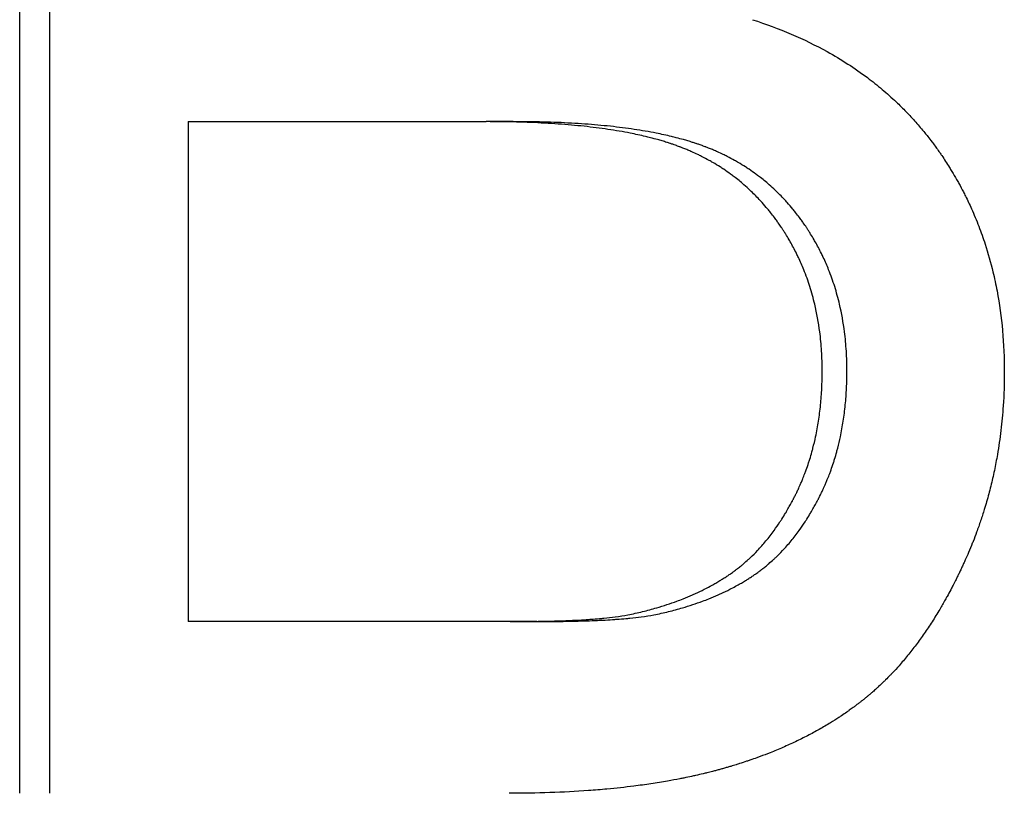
# Model space of a CAD drawing. Extents: x -1.73 to 1.71, y -0.04 to 7.54.
# Tile 3 of 12: x -0.74 to -0.58, y 5.44 to 5.57. Entities that reach past the tile are written whole.
import ezdxf

# ---------------------------------------------------------------- set-up
doc = ezdxf.new("R2010")
doc.units = 0
doc.header["$MEASUREMENT"] = 0
doc.layers.get('0').update_dxf_attribs({"linetype": 'CONTINUOUS'})

msp = doc.modelspace()

# ---------------------------------------------------------------- linework, layer by layer
for p, q in [((-0.74231, 5.44241), (-0.74231, 5.68241)), ((-0.71452, 5.55326), (-0.71452, 5.47076)), ((-0.71452, 5.55326), (-0.66535, 5.55326)), ((-0.6609, 5.55326), (-0.66535, 5.55326)), ((-0.66142, 5.47076), (-0.71452, 5.47076)), ((-0.65699, 5.47076), (-0.66142, 5.47076))]:
    msp.add_line(p, q)
msp.add_open_spline([(-0.73735, 5.44241), (-0.73735, 5.52241), (-0.73735, 5.60241), (-0.73735, 5.68241)], degree=3)
for points, knots in [([(-0.62143, 5.57009), (-0.61922, 5.56938), (-0.61708, 5.56859), (-0.61503, 5.56771), (-0.61298, 5.56683), (-0.61102, 5.56587), (-0.60913, 5.56483), (-0.60678, 5.56352), (-0.60456, 5.56209), (-0.60248, 5.56053), (-0.60206, 5.56021), (-0.60165, 5.55989), (-0.60125, 5.55957), (-0.60043, 5.55893), (-0.59964, 5.55826), (-0.59887, 5.55757), (-0.59849, 5.55723), (-0.59811, 5.55688), (-0.59773, 5.55652), (-0.59717, 5.55599), (-0.59662, 5.55545), (-0.59609, 5.5549), (-0.59555, 5.55434), (-0.59502, 5.55377), (-0.59451, 5.5532), (-0.594, 5.55262), (-0.5935, 5.55203), (-0.59301, 5.55143), (-0.59285, 5.55123), (-0.59268, 5.55102), (-0.59252, 5.55082), (-0.59228, 5.55052), (-0.59205, 5.55021), (-0.59181, 5.5499), (-0.59173, 5.5498), (-0.59166, 5.54969), (-0.59158, 5.54959), (-0.59123, 5.54912), (-0.59089, 5.54864), (-0.59055, 5.54816), (-0.59044, 5.548), (-0.59033, 5.54784), (-0.59022, 5.54768), (-0.59, 5.54736), (-0.58979, 5.54703), (-0.58958, 5.54671), (-0.58936, 5.54638), (-0.58915, 5.54605), (-0.58895, 5.54572), (-0.58881, 5.5455), (-0.58868, 5.54528), (-0.58854, 5.54506), (-0.58827, 5.54462), (-0.58801, 5.54417), (-0.58776, 5.54372), (-0.58763, 5.5435), (-0.5875, 5.54327), (-0.58738, 5.54304), (-0.58713, 5.54259), (-0.58689, 5.54213), (-0.58665, 5.54167), (-0.58653, 5.54144), (-0.58641, 5.54121), (-0.5863, 5.54098), (-0.58595, 5.54029), (-0.58562, 5.53959), (-0.5853, 5.53888), (-0.58509, 5.5384), (-0.58489, 5.53793), (-0.58469, 5.53745), (-0.58429, 5.53649), (-0.58391, 5.53552), (-0.58356, 5.53453), (-0.58339, 5.53404), (-0.58322, 5.53355), (-0.58306, 5.53305), (-0.58257, 5.53155), (-0.58214, 5.53002), (-0.58177, 5.52847), (-0.58152, 5.52743), (-0.58129, 5.52638), (-0.58109, 5.52532), (-0.58069, 5.52319), (-0.58039, 5.52101), (-0.58019, 5.51878), (-0.57999, 5.51654), (-0.57989, 5.51426), (-0.57989, 5.51192)], [0, 0, 0, 0, 0.166667, 0.166667, 0.166667, 0.333333, 0.333333, 0.333333, 0.541667, 0.541667, 0.541667, 0.583333, 0.583333, 0.583333, 0.666667, 0.666667, 0.666667, 0.708333, 0.708333, 0.708333, 0.770833, 0.770833, 0.770833, 0.833333, 0.833333, 0.833333, 0.895833, 0.895833, 0.895833, 0.916667, 0.916667, 0.916667, 0.947917, 0.947917, 0.947917, 0.958333, 0.958333, 0.958333, 1.005208, 1.005208, 1.005208, 1.020833, 1.020833, 1.020833, 1.052083, 1.052083, 1.052083, 1.083333, 1.083333, 1.083333, 1.104167, 1.104167, 1.104167, 1.145833, 1.145833, 1.145833, 1.166667, 1.166667, 1.166667, 1.208333, 1.208333, 1.208333, 1.229167, 1.229167, 1.229167, 1.291667, 1.291667, 1.291667, 1.333333, 1.333333, 1.333333, 1.416667, 1.416667, 1.416667, 1.458333, 1.458333, 1.458333, 1.583333, 1.583333, 1.583333, 1.666667, 1.666667, 1.666667, 1.833333, 1.833333, 1.833333, 2, 2, 2, 2]), ([(-0.60993, 5.5121), (-0.60993, 5.51322), (-0.60997, 5.51431), (-0.61003, 5.51539), (-0.6101, 5.51646), (-0.6102, 5.51752), (-0.61033, 5.51856), (-0.61054, 5.52012), (-0.61081, 5.52164), (-0.61116, 5.52312), (-0.61128, 5.52362), (-0.61141, 5.5241), (-0.61154, 5.52459), (-0.61181, 5.52556), (-0.61211, 5.52651), (-0.61244, 5.52744), (-0.61261, 5.5279), (-0.61279, 5.52837), (-0.61297, 5.52882), (-0.61325, 5.52951), (-0.61354, 5.53018), (-0.61385, 5.53085), (-0.61396, 5.53107), (-0.61407, 5.53129), (-0.61417, 5.53151), (-0.6145, 5.53217), (-0.61485, 5.53281), (-0.61521, 5.53345), (-0.61527, 5.53356), (-0.61533, 5.53366), (-0.61539, 5.53377), (-0.61558, 5.53409), (-0.61577, 5.5344), (-0.61596, 5.53471), (-0.61606, 5.53487), (-0.61616, 5.53503), (-0.61626, 5.53518), (-0.61636, 5.53534), (-0.61646, 5.53549), (-0.61656, 5.53564), (-0.61659, 5.53569), (-0.61662, 5.53574), (-0.61666, 5.5358), (-0.61683, 5.53605), (-0.617, 5.5363), (-0.61718, 5.53655), (-0.61732, 5.53675), (-0.61746, 5.53694), (-0.6176, 5.53714), (-0.61767, 5.53723), (-0.61774, 5.53733), (-0.61781, 5.53743), (-0.61803, 5.53771), (-0.61825, 5.538), (-0.61847, 5.53828), (-0.61862, 5.53847), (-0.61877, 5.53865), (-0.61892, 5.53883), (-0.61923, 5.5392), (-0.61954, 5.53956), (-0.61985, 5.53991), (-0.62001, 5.54008), (-0.62017, 5.54026), (-0.62033, 5.54043), (-0.62081, 5.54094), (-0.62131, 5.54144), (-0.62182, 5.54192), (-0.62216, 5.54224), (-0.6225, 5.54255), (-0.62286, 5.54286), (-0.62338, 5.54332), (-0.62392, 5.54376), (-0.62448, 5.54418), (-0.62466, 5.54432), (-0.62485, 5.54446), (-0.62504, 5.5446), (-0.62541, 5.54487), (-0.6258, 5.54514), (-0.62618, 5.5454), (-0.62638, 5.54553), (-0.62657, 5.54565), (-0.62677, 5.54578), (-0.62716, 5.54603), (-0.62756, 5.54627), (-0.62797, 5.54651), (-0.62817, 5.54663), (-0.62837, 5.54675), (-0.62858, 5.54686), (-0.62899, 5.54709), (-0.62941, 5.54731), (-0.62983, 5.54752), (-0.63004, 5.54763), (-0.63026, 5.54773), (-0.63047, 5.54784), (-0.63079, 5.54799), (-0.63112, 5.54814), (-0.63145, 5.54829), (-0.63156, 5.54834), (-0.63167, 5.54838), (-0.63178, 5.54843), (-0.632, 5.54853), (-0.63222, 5.54862), (-0.63244, 5.54871), (-0.63256, 5.54876), (-0.63267, 5.5488), (-0.63278, 5.54885), (-0.63295, 5.54891), (-0.63312, 5.54898), (-0.63329, 5.54905), (-0.63335, 5.54907), (-0.6334, 5.54909), (-0.63346, 5.54911), (-0.63357, 5.54915), (-0.63369, 5.5492), (-0.6338, 5.54924), (-0.63386, 5.54926), (-0.63392, 5.54928), (-0.63398, 5.5493), (-0.63409, 5.54934), (-0.63421, 5.54938), (-0.63433, 5.54942), (-0.6345, 5.54949), (-0.63468, 5.54955), (-0.63486, 5.54961), (-0.63492, 5.54963), (-0.63498, 5.54965), (-0.63504, 5.54967), (-0.63522, 5.54973), (-0.6354, 5.54978), (-0.63558, 5.54984), (-0.63571, 5.54988), (-0.63583, 5.54992), (-0.63595, 5.54996), (-0.6362, 5.55003), (-0.63645, 5.55011), (-0.63671, 5.55018), (-0.63683, 5.55022), (-0.63696, 5.55025), (-0.63709, 5.55029), (-0.63748, 5.5504), (-0.63787, 5.5505), (-0.63827, 5.55061), (-0.63854, 5.55067), (-0.63881, 5.55074), (-0.63908, 5.55081), (-0.6399, 5.551), (-0.64075, 5.55119), (-0.64162, 5.55136), (-0.64221, 5.55148), (-0.6428, 5.55159), (-0.64341, 5.55169), (-0.64463, 5.5519), (-0.6459, 5.55209), (-0.64721, 5.55226), (-0.64787, 5.55234), (-0.64854, 5.55242), (-0.64922, 5.55249), (-0.65059, 5.55264), (-0.652, 5.55276), (-0.65347, 5.55287), (-0.6542, 5.55292), (-0.65494, 5.55297), (-0.6557, 5.55301), (-0.65721, 5.55309), (-0.65877, 5.55316), (-0.66038, 5.5532), (-0.66199, 5.55324), (-0.66365, 5.55326), (-0.66535, 5.55326)], [0, 0, 0, 0, 0.125, 0.125, 0.125, 0.25, 0.25, 0.25, 0.4375, 0.4375, 0.4375, 0.5, 0.5, 0.5, 0.625, 0.625, 0.625, 0.6875, 0.6875, 0.6875, 0.78125, 0.78125, 0.78125, 0.8125, 0.8125, 0.8125, 0.90625, 0.90625, 0.90625, 0.921875, 0.921875, 0.921875, 0.96875, 0.96875, 0.96875, 0.992188, 0.992188, 0.992188, 1.015625, 1.015625, 1.015625, 1.023438, 1.023438, 1.023438, 1.0625, 1.0625, 1.0625, 1.09375, 1.09375, 1.09375, 1.109375, 1.109375, 1.109375, 1.15625, 1.15625, 1.15625, 1.1875, 1.1875, 1.1875, 1.25, 1.25, 1.25, 1.28125, 1.28125, 1.28125, 1.375, 1.375, 1.375, 1.4375, 1.4375, 1.4375, 1.53125, 1.53125, 1.53125, 1.5625, 1.5625, 1.5625, 1.625, 1.625, 1.625, 1.65625, 1.65625, 1.65625, 1.71875, 1.71875, 1.71875, 1.75, 1.75, 1.75, 1.8125, 1.8125, 1.8125, 1.84375, 1.84375, 1.84375, 1.890625, 1.890625, 1.890625, 1.90625, 1.90625, 1.90625, 1.9375, 1.9375, 1.9375, 1.953125, 1.953125, 1.953125, 1.976562, 1.976562, 1.976562, 1.984375, 1.984375, 1.984375, 2, 2, 2, 2.007812, 2.007812, 2.007812, 2.023438, 2.023438, 2.023438, 2.046875, 2.046875, 2.046875, 2.054688, 2.054688, 2.054688, 2.078125, 2.078125, 2.078125, 2.09375, 2.09375, 2.09375, 2.125, 2.125, 2.125, 2.140625, 2.140625, 2.140625, 2.1875, 2.1875, 2.1875, 2.21875, 2.21875, 2.21875, 2.3125, 2.3125, 2.3125, 2.375, 2.375, 2.375, 2.5, 2.5, 2.5, 2.5625, 2.5625, 2.5625, 2.6875, 2.6875, 2.6875, 2.75, 2.75, 2.75, 2.875, 2.875, 2.875, 3, 3, 3, 3]), ([(-0.60585, 5.5121), (-0.60585, 5.51322), (-0.60589, 5.51431), (-0.60595, 5.51539), (-0.60602, 5.51646), (-0.60612, 5.51752), (-0.60625, 5.51856), (-0.60645, 5.52012), (-0.60673, 5.52164), (-0.60707, 5.52312), (-0.60719, 5.52362), (-0.60732, 5.5241), (-0.60745, 5.52459), (-0.60772, 5.52556), (-0.60801, 5.52651), (-0.60835, 5.52744), (-0.60851, 5.5279), (-0.60869, 5.52837), (-0.60887, 5.52882), (-0.60914, 5.52951), (-0.60944, 5.53018), (-0.60975, 5.53085), (-0.60985, 5.53107), (-0.60996, 5.53129), (-0.61007, 5.53151), (-0.61039, 5.53217), (-0.61073, 5.53281), (-0.61109, 5.53345), (-0.61115, 5.53356), (-0.61121, 5.53366), (-0.61128, 5.53377), (-0.61146, 5.53409), (-0.61165, 5.5344), (-0.61184, 5.53471), (-0.61194, 5.53487), (-0.61203, 5.53503), (-0.61213, 5.53518), (-0.61223, 5.53534), (-0.61233, 5.53549), (-0.61243, 5.53564), (-0.61247, 5.53569), (-0.6125, 5.53574), (-0.61253, 5.5358), (-0.6127, 5.53605), (-0.61287, 5.5363), (-0.61305, 5.53655), (-0.61319, 5.53675), (-0.61333, 5.53694), (-0.61347, 5.53714), (-0.61354, 5.53723), (-0.61361, 5.53733), (-0.61368, 5.53743), (-0.6139, 5.53771), (-0.61412, 5.538), (-0.61434, 5.53828), (-0.61448, 5.53847), (-0.61463, 5.53865), (-0.61478, 5.53883), (-0.61509, 5.5392), (-0.61539, 5.53956), (-0.61571, 5.53991), (-0.61586, 5.54008), (-0.61602, 5.54026), (-0.61618, 5.54043), (-0.61666, 5.54094), (-0.61715, 5.54144), (-0.61766, 5.54192), (-0.618, 5.54224), (-0.61834, 5.54255), (-0.61869, 5.54286), (-0.61921, 5.54332), (-0.61975, 5.54376), (-0.6203, 5.54418), (-0.62049, 5.54432), (-0.62067, 5.54446), (-0.62086, 5.5446), (-0.62123, 5.54487), (-0.62161, 5.54514), (-0.62199, 5.5454), (-0.62219, 5.54553), (-0.62238, 5.54565), (-0.62258, 5.54578), (-0.62297, 5.54603), (-0.62336, 5.54627), (-0.62377, 5.54651), (-0.62397, 5.54663), (-0.62417, 5.54675), (-0.62438, 5.54686), (-0.62478, 5.54709), (-0.6252, 5.54731), (-0.62562, 5.54752), (-0.62583, 5.54763), (-0.62604, 5.54773), (-0.62625, 5.54784), (-0.62657, 5.54799), (-0.6269, 5.54814), (-0.62722, 5.54829), (-0.62733, 5.54834), (-0.62744, 5.54838), (-0.62755, 5.54843), (-0.62777, 5.54853), (-0.62799, 5.54862), (-0.62821, 5.54871), (-0.62832, 5.54876), (-0.62844, 5.5488), (-0.62855, 5.54885), (-0.62872, 5.54891), (-0.62888, 5.54898), (-0.62905, 5.54905), (-0.62911, 5.54907), (-0.62917, 5.54909), (-0.62922, 5.54911), (-0.62934, 5.54915), (-0.62945, 5.5492), (-0.62956, 5.54924), (-0.62962, 5.54926), (-0.62968, 5.54928), (-0.62974, 5.5493), (-0.62985, 5.54934), (-0.62997, 5.54938), (-0.63008, 5.54942), (-0.63026, 5.54949), (-0.63043, 5.54955), (-0.63061, 5.54961), (-0.63067, 5.54963), (-0.63073, 5.54965), (-0.63079, 5.54967), (-0.63097, 5.54973), (-0.63115, 5.54978), (-0.63133, 5.54984), (-0.63145, 5.54988), (-0.63158, 5.54992), (-0.6317, 5.54996), (-0.63195, 5.55003), (-0.6322, 5.55011), (-0.63245, 5.55018), (-0.63258, 5.55022), (-0.6327, 5.55025), (-0.63283, 5.55029), (-0.63321, 5.5504), (-0.6336, 5.5505), (-0.634, 5.55061), (-0.63427, 5.55067), (-0.63454, 5.55074), (-0.63481, 5.55081), (-0.63562, 5.551), (-0.63646, 5.55119), (-0.63733, 5.55136), (-0.63791, 5.55148), (-0.6385, 5.55159), (-0.63911, 5.55169), (-0.64032, 5.5519), (-0.64158, 5.55209), (-0.64288, 5.55226), (-0.64354, 5.55234), (-0.6442, 5.55242), (-0.64488, 5.55249), (-0.64624, 5.55264), (-0.64764, 5.55276), (-0.64909, 5.55287), (-0.64982, 5.55292), (-0.65056, 5.55297), (-0.65131, 5.55301), (-0.65281, 5.55309), (-0.65436, 5.55316), (-0.65596, 5.5532), (-0.65756, 5.55324), (-0.65921, 5.55326), (-0.6609, 5.55326)], [0, 0, 0, 0, 0.125, 0.125, 0.125, 0.25, 0.25, 0.25, 0.4375, 0.4375, 0.4375, 0.5, 0.5, 0.5, 0.625, 0.625, 0.625, 0.6875, 0.6875, 0.6875, 0.78125, 0.78125, 0.78125, 0.8125, 0.8125, 0.8125, 0.90625, 0.90625, 0.90625, 0.921875, 0.921875, 0.921875, 0.96875, 0.96875, 0.96875, 0.992188, 0.992188, 0.992188, 1.015625, 1.015625, 1.015625, 1.023438, 1.023438, 1.023438, 1.0625, 1.0625, 1.0625, 1.09375, 1.09375, 1.09375, 1.109375, 1.109375, 1.109375, 1.15625, 1.15625, 1.15625, 1.1875, 1.1875, 1.1875, 1.25, 1.25, 1.25, 1.28125, 1.28125, 1.28125, 1.375, 1.375, 1.375, 1.4375, 1.4375, 1.4375, 1.53125, 1.53125, 1.53125, 1.5625, 1.5625, 1.5625, 1.625, 1.625, 1.625, 1.65625, 1.65625, 1.65625, 1.71875, 1.71875, 1.71875, 1.75, 1.75, 1.75, 1.8125, 1.8125, 1.8125, 1.84375, 1.84375, 1.84375, 1.890625, 1.890625, 1.890625, 1.90625, 1.90625, 1.90625, 1.9375, 1.9375, 1.9375, 1.953125, 1.953125, 1.953125, 1.976562, 1.976562, 1.976562, 1.984375, 1.984375, 1.984375, 2, 2, 2, 2.007812, 2.007812, 2.007812, 2.023438, 2.023438, 2.023438, 2.046875, 2.046875, 2.046875, 2.054688, 2.054688, 2.054688, 2.078125, 2.078125, 2.078125, 2.09375, 2.09375, 2.09375, 2.125, 2.125, 2.125, 2.140625, 2.140625, 2.140625, 2.1875, 2.1875, 2.1875, 2.21875, 2.21875, 2.21875, 2.3125, 2.3125, 2.3125, 2.375, 2.375, 2.375, 2.5, 2.5, 2.5, 2.5625, 2.5625, 2.5625, 2.6875, 2.6875, 2.6875, 2.75, 2.75, 2.75, 2.875, 2.875, 2.875, 3, 3, 3, 3]), ([(-0.57989, 5.51192), (-0.57989, 5.51005), (-0.57995, 5.5082), (-0.58008, 5.50638), (-0.58017, 5.50501), (-0.58029, 5.50365), (-0.58045, 5.50231), (-0.58061, 5.50096), (-0.58081, 5.49963), (-0.58104, 5.49831), (-0.58111, 5.49787), (-0.58119, 5.49743), (-0.58127, 5.49699), (-0.58144, 5.49612), (-0.58162, 5.49525), (-0.58182, 5.49439), (-0.58192, 5.49396), (-0.58202, 5.49352), (-0.58213, 5.4931), (-0.58234, 5.49224), (-0.58257, 5.49139), (-0.58281, 5.49054), (-0.58294, 5.49012), (-0.58306, 5.48969), (-0.58319, 5.48927), (-0.58339, 5.48864), (-0.58359, 5.48801), (-0.5838, 5.48739), (-0.58401, 5.48676), (-0.58423, 5.48614), (-0.58446, 5.48552), (-0.58465, 5.48501), (-0.58484, 5.48449), (-0.58504, 5.48398), (-0.58509, 5.48388), (-0.58513, 5.48378), (-0.58517, 5.48368), (-0.58537, 5.48317), (-0.58558, 5.48266), (-0.5858, 5.48215), (-0.58584, 5.48205), (-0.58588, 5.48195), (-0.58593, 5.48185), (-0.58606, 5.48155), (-0.58619, 5.48124), (-0.58633, 5.48094), (-0.58642, 5.48074), (-0.58651, 5.48054), (-0.5866, 5.48034), (-0.58665, 5.48024), (-0.58669, 5.48014), (-0.58674, 5.48004), (-0.58683, 5.47984), (-0.58692, 5.47964), (-0.58701, 5.47945), (-0.58706, 5.47935), (-0.58711, 5.47925), (-0.58715, 5.47915), (-0.58725, 5.47896), (-0.58734, 5.47876), (-0.58744, 5.47857), (-0.58748, 5.47847), (-0.58753, 5.47837), (-0.58758, 5.47828), (-0.58767, 5.47808), (-0.58777, 5.47789), (-0.58786, 5.4777), (-0.58791, 5.47761), (-0.58796, 5.47751), (-0.58801, 5.47741), (-0.58815, 5.47713), (-0.58829, 5.47685), (-0.58844, 5.47657), (-0.58854, 5.47638), (-0.58864, 5.47619), (-0.58873, 5.47601), (-0.58893, 5.47564), (-0.58913, 5.47527), (-0.58933, 5.4749), (-0.58943, 5.47472), (-0.58953, 5.47454), (-0.58963, 5.47436), (-0.58993, 5.47382), (-0.59024, 5.47329), (-0.59055, 5.47277), (-0.59075, 5.47242), (-0.59096, 5.47208), (-0.59117, 5.47174), (-0.59159, 5.47106), (-0.59202, 5.47039), (-0.59245, 5.46974), (-0.59267, 5.46942), (-0.59289, 5.46909), (-0.59311, 5.46878), (-0.59355, 5.46814), (-0.594, 5.46752), (-0.59445, 5.46692), (-0.59468, 5.46661), (-0.59491, 5.46632), (-0.59514, 5.46602), (-0.5956, 5.46543), (-0.59607, 5.46486), (-0.59654, 5.4643), (-0.59678, 5.46402), (-0.59702, 5.46374), (-0.59726, 5.46347), (-0.59762, 5.46306), (-0.59799, 5.46266), (-0.59836, 5.46227), (-0.59848, 5.46214), (-0.5986, 5.46201), (-0.59873, 5.46189), (-0.59898, 5.46163), (-0.59923, 5.46138), (-0.59948, 5.46113), (-0.5996, 5.461), (-0.59973, 5.46088), (-0.59986, 5.46076), (-0.60011, 5.46051), (-0.60036, 5.46027), (-0.60062, 5.46003), (-0.60075, 5.45991), (-0.60088, 5.4598), (-0.60101, 5.45968), (-0.6012, 5.4595), (-0.60139, 5.45933), (-0.60159, 5.45916), (-0.60165, 5.4591), (-0.60172, 5.45905), (-0.60179, 5.45899), (-0.60192, 5.45888), (-0.60205, 5.45876), (-0.60218, 5.45865), (-0.60224, 5.4586), (-0.60231, 5.45854), (-0.60238, 5.45849), (-0.60251, 5.45838), (-0.60264, 5.45827), (-0.60277, 5.45816), (-0.60284, 5.45811), (-0.60291, 5.45805), (-0.60297, 5.458), (-0.60311, 5.45789), (-0.60324, 5.45778), (-0.60338, 5.45767), (-0.60345, 5.45762), (-0.60351, 5.45757), (-0.60358, 5.45751), (-0.60372, 5.45741), (-0.60386, 5.4573), (-0.60399, 5.4572), (-0.60406, 5.45714), (-0.60413, 5.45709), (-0.6042, 5.45704), (-0.60434, 5.45693), (-0.60448, 5.45683), (-0.60462, 5.45673), (-0.60469, 5.45667), (-0.60476, 5.45662), (-0.60483, 5.45657), (-0.60504, 5.45642), (-0.60525, 5.45626), (-0.60546, 5.45611), (-0.6056, 5.45601), (-0.60575, 5.45591), (-0.60589, 5.45581), (-0.60618, 5.45561), (-0.60647, 5.45541), (-0.60676, 5.45521), (-0.60691, 5.45511), (-0.60706, 5.45502), (-0.6072, 5.45492), (-0.60765, 5.45463), (-0.6081, 5.45434), (-0.60856, 5.45406), (-0.60886, 5.45387), (-0.60917, 5.45369), (-0.60948, 5.45351), (-0.6101, 5.45314), (-0.61073, 5.45278), (-0.61137, 5.45244), (-0.61169, 5.45226), (-0.61202, 5.45209), (-0.61234, 5.45192), (-0.613, 5.45158), (-0.61366, 5.45125), (-0.61434, 5.45093), (-0.61468, 5.45077), (-0.61502, 5.45061), (-0.61536, 5.45045), (-0.61605, 5.45014), (-0.61675, 5.44984), (-0.61746, 5.44954), (-0.61781, 5.4494), (-0.61817, 5.44925), (-0.61853, 5.44911), (-0.61907, 5.44889), (-0.61962, 5.44868), (-0.62017, 5.44848), (-0.62035, 5.44841), (-0.62054, 5.44834), (-0.62073, 5.44828), (-0.6211, 5.44814), (-0.62147, 5.44801), (-0.62185, 5.44788), (-0.62204, 5.44782), (-0.62223, 5.44775), (-0.62242, 5.44769), (-0.6228, 5.44756), (-0.62318, 5.44744), (-0.62356, 5.44731), (-0.62376, 5.44725), (-0.62395, 5.44719), (-0.62414, 5.44713), (-0.62443, 5.44704), (-0.62473, 5.44695), (-0.62502, 5.44686), (-0.62512, 5.44683), (-0.62522, 5.4468), (-0.62532, 5.44677), (-0.62551, 5.44672), (-0.62571, 5.44666), (-0.62591, 5.4466), (-0.62601, 5.44657), (-0.62611, 5.44655), (-0.62621, 5.44652), (-0.6264, 5.44646), (-0.6266, 5.4464), (-0.6268, 5.44635), (-0.6269, 5.44632), (-0.62701, 5.44629), (-0.62711, 5.44627), (-0.62731, 5.44621), (-0.62751, 5.44616), (-0.62771, 5.4461), (-0.62781, 5.44608), (-0.62792, 5.44605), (-0.62802, 5.44602), (-0.62832, 5.44595), (-0.62863, 5.44587), (-0.62894, 5.44579), (-0.62915, 5.44574), (-0.62936, 5.44569), (-0.62957, 5.44564), (-0.62998, 5.44554), (-0.63041, 5.44544), (-0.63083, 5.44534), (-0.63104, 5.4453), (-0.63126, 5.44525), (-0.63147, 5.4452), (-0.6319, 5.44511), (-0.63233, 5.44502), (-0.63277, 5.44493), (-0.63299, 5.44489), (-0.63321, 5.44484), (-0.63343, 5.4448), (-0.63409, 5.44467), (-0.63475, 5.44455), (-0.63543, 5.44443), (-0.63588, 5.44435), (-0.63633, 5.44427), (-0.63679, 5.4442), (-0.63771, 5.44405), (-0.63864, 5.44391), (-0.63959, 5.44378), (-0.64006, 5.44371), (-0.64054, 5.44365), (-0.64102, 5.44359), (-0.64246, 5.44341), (-0.64393, 5.44325), (-0.64544, 5.44311), (-0.64644, 5.44301), (-0.64746, 5.44293), (-0.64849, 5.44286), (-0.65056, 5.44271), (-0.65268, 5.44259), (-0.65486, 5.44252), (-0.65705, 5.44245), (-0.65929, 5.44241), (-0.66158, 5.44241)], [0, 0, 0, 0, 0.166667, 0.166667, 0.166667, 0.291667, 0.291667, 0.291667, 0.416667, 0.416667, 0.416667, 0.458333, 0.458333, 0.458333, 0.541667, 0.541667, 0.541667, 0.583333, 0.583333, 0.583333, 0.666667, 0.666667, 0.666667, 0.708333, 0.708333, 0.708333, 0.770833, 0.770833, 0.770833, 0.833333, 0.833333, 0.833333, 0.885417, 0.885417, 0.885417, 0.895833, 0.895833, 0.895833, 0.947917, 0.947917, 0.947917, 0.958333, 0.958333, 0.958333, 0.989583, 0.989583, 0.989583, 1.010417, 1.010417, 1.010417, 1.020833, 1.020833, 1.020833, 1.041667, 1.041667, 1.041667, 1.052083, 1.052083, 1.052083, 1.072917, 1.072917, 1.072917, 1.083333, 1.083333, 1.083333, 1.104167, 1.104167, 1.104167, 1.114583, 1.114583, 1.114583, 1.145833, 1.145833, 1.145833, 1.166667, 1.166667, 1.166667, 1.208333, 1.208333, 1.208333, 1.229167, 1.229167, 1.229167, 1.291667, 1.291667, 1.291667, 1.333333, 1.333333, 1.333333, 1.416667, 1.416667, 1.416667, 1.458333, 1.458333, 1.458333, 1.541667, 1.541667, 1.541667, 1.583333, 1.583333, 1.583333, 1.666667, 1.666667, 1.666667, 1.708333, 1.708333, 1.708333, 1.770833, 1.770833, 1.770833, 1.791667, 1.791667, 1.791667, 1.833333, 1.833333, 1.833333, 1.854167, 1.854167, 1.854167, 1.895833, 1.895833, 1.895833, 1.916667, 1.916667, 1.916667, 1.947917, 1.947917, 1.947917, 1.958333, 1.958333, 1.958333, 1.979167, 1.979167, 1.979167, 1.989583, 1.989583, 1.989583, 2.010417, 2.010417, 2.010417, 2.020833, 2.020833, 2.020833, 2.041667, 2.041667, 2.041667, 2.052083, 2.052083, 2.052083, 2.072917, 2.072917, 2.072917, 2.083333, 2.083333, 2.083333, 2.104167, 2.104167, 2.104167, 2.114583, 2.114583, 2.114583, 2.145833, 2.145833, 2.145833, 2.166667, 2.166667, 2.166667, 2.208333, 2.208333, 2.208333, 2.229167, 2.229167, 2.229167, 2.291667, 2.291667, 2.291667, 2.333333, 2.333333, 2.333333, 2.416667, 2.416667, 2.416667, 2.458333, 2.458333, 2.458333, 2.541667, 2.541667, 2.541667, 2.583333, 2.583333, 2.583333, 2.666667, 2.666667, 2.666667, 2.708333, 2.708333, 2.708333, 2.770833, 2.770833, 2.770833, 2.791667, 2.791667, 2.791667, 2.833333, 2.833333, 2.833333, 2.854167, 2.854167, 2.854167, 2.895833, 2.895833, 2.895833, 2.916667, 2.916667, 2.916667, 2.947917, 2.947917, 2.947917, 2.958333, 2.958333, 2.958333, 2.979167, 2.979167, 2.979167, 2.989583, 2.989583, 2.989583, 3.010417, 3.010417, 3.010417, 3.020833, 3.020833, 3.020833, 3.041667, 3.041667, 3.041667, 3.052083, 3.052083, 3.052083, 3.083333, 3.083333, 3.083333, 3.104167, 3.104167, 3.104167, 3.145833, 3.145833, 3.145833, 3.166667, 3.166667, 3.166667, 3.208333, 3.208333, 3.208333, 3.229167, 3.229167, 3.229167, 3.291667, 3.291667, 3.291667, 3.333333, 3.333333, 3.333333, 3.416667, 3.416667, 3.416667, 3.458333, 3.458333, 3.458333, 3.583333, 3.583333, 3.583333, 3.666667, 3.666667, 3.666667, 3.833333, 3.833333, 3.833333, 4, 4, 4, 4]), ([(-0.64199, 5.47186), (-0.64117, 5.47203), (-0.64036, 5.47221), (-0.63956, 5.4724), (-0.63877, 5.4726), (-0.63799, 5.4728), (-0.63723, 5.47303), (-0.63609, 5.47336), (-0.63499, 5.47372), (-0.63392, 5.47411), (-0.63357, 5.47424), (-0.63322, 5.47438), (-0.63287, 5.47451), (-0.63235, 5.47472), (-0.63184, 5.47493), (-0.63134, 5.47515), (-0.63117, 5.47523), (-0.631, 5.4753), (-0.63084, 5.47538), (-0.63034, 5.4756), (-0.62986, 5.47583), (-0.62938, 5.47608), (-0.62906, 5.47624), (-0.62875, 5.4764), (-0.62844, 5.47657), (-0.62828, 5.47665), (-0.62813, 5.47673), (-0.62798, 5.47682), (-0.62775, 5.47695), (-0.62752, 5.47708), (-0.6273, 5.47721), (-0.62707, 5.47734), (-0.62685, 5.47747), (-0.62663, 5.47761), (-0.62656, 5.47766), (-0.62649, 5.4777), (-0.62641, 5.47775), (-0.62619, 5.47788), (-0.62598, 5.47802), (-0.62577, 5.47816), (-0.62573, 5.47819), (-0.62569, 5.47821), (-0.62566, 5.47823), (-0.62548, 5.47835), (-0.62531, 5.47847), (-0.62513, 5.47859), (-0.6251, 5.47861), (-0.62506, 5.47864), (-0.62503, 5.47866), (-0.62492, 5.47873), (-0.62482, 5.47881), (-0.62472, 5.47888), (-0.62465, 5.47893), (-0.62458, 5.47898), (-0.62451, 5.47903), (-0.62448, 5.47906), (-0.62444, 5.47908), (-0.62441, 5.47911), (-0.6243, 5.47919), (-0.6242, 5.47926), (-0.6241, 5.47934), (-0.62403, 5.47939), (-0.62397, 5.47944), (-0.6239, 5.4795), (-0.6237, 5.47965), (-0.6235, 5.47981), (-0.6233, 5.47998), (-0.62316, 5.48009), (-0.62303, 5.4802), (-0.6229, 5.48031), (-0.62264, 5.48053), (-0.62238, 5.48076), (-0.62213, 5.48099), (-0.622, 5.48111), (-0.62187, 5.48123), (-0.62174, 5.48135), (-0.62137, 5.48171), (-0.62099, 5.48208), (-0.62063, 5.48247), (-0.62039, 5.48272), (-0.62015, 5.48298), (-0.61991, 5.48325), (-0.61944, 5.48379), (-0.61897, 5.48434), (-0.61853, 5.48492), (-0.6183, 5.48521), (-0.61808, 5.4855), (-0.61786, 5.48581), (-0.61753, 5.48626), (-0.61721, 5.48672), (-0.6169, 5.48719), (-0.6168, 5.48735), (-0.61669, 5.48751), (-0.61659, 5.48767), (-0.61638, 5.48799), (-0.61618, 5.48832), (-0.61598, 5.48865), (-0.61588, 5.48882), (-0.61578, 5.48899), (-0.61569, 5.48916), (-0.61554, 5.48941), (-0.61539, 5.48967), (-0.61525, 5.48993), (-0.6152, 5.49002), (-0.61515, 5.4901), (-0.61511, 5.49019), (-0.61503, 5.49032), (-0.61496, 5.49045), (-0.61489, 5.49058), (-0.61487, 5.49063), (-0.61485, 5.49067), (-0.61482, 5.49072), (-0.61478, 5.49081), (-0.61473, 5.4909), (-0.61468, 5.49098), (-0.61466, 5.49103), (-0.61464, 5.49107), (-0.61461, 5.49112), (-0.61457, 5.49121), (-0.61452, 5.4913), (-0.61448, 5.49139), (-0.61445, 5.49143), (-0.61443, 5.49148), (-0.61441, 5.49153), (-0.61436, 5.49162), (-0.61432, 5.49171), (-0.61427, 5.4918), (-0.61425, 5.49184), (-0.61423, 5.49189), (-0.6142, 5.49194), (-0.61416, 5.49203), (-0.61411, 5.49212), (-0.61407, 5.49221), (-0.61405, 5.49226), (-0.61403, 5.4923), (-0.614, 5.49235), (-0.61396, 5.49244), (-0.61392, 5.49254), (-0.61387, 5.49263), (-0.61385, 5.49267), (-0.61383, 5.49272), (-0.61381, 5.49277), (-0.61375, 5.49291), (-0.61368, 5.49305), (-0.61362, 5.49319), (-0.61358, 5.49328), (-0.61354, 5.49338), (-0.6135, 5.49347), (-0.61341, 5.49366), (-0.61333, 5.49385), (-0.61326, 5.49404), (-0.61322, 5.49413), (-0.61318, 5.49423), (-0.61314, 5.49432), (-0.61302, 5.49461), (-0.61291, 5.4949), (-0.6128, 5.49519), (-0.61272, 5.49538), (-0.61265, 5.49558), (-0.61258, 5.49577), (-0.61244, 5.49616), (-0.6123, 5.49656), (-0.61217, 5.49695), (-0.61211, 5.49715), (-0.61205, 5.49735), (-0.61198, 5.49755), (-0.61186, 5.49796), (-0.61174, 5.49836), (-0.61163, 5.49877), (-0.61157, 5.49897), (-0.61152, 5.49918), (-0.61146, 5.49939), (-0.6113, 5.5), (-0.61115, 5.50063), (-0.61102, 5.50127), (-0.61093, 5.50169), (-0.61084, 5.50211), (-0.61076, 5.50255), (-0.61061, 5.50341), (-0.61047, 5.50428), (-0.61036, 5.50517), (-0.6103, 5.50561), (-0.61025, 5.50606), (-0.6102, 5.50651), (-0.61011, 5.50742), (-0.61005, 5.50833), (-0.61, 5.50927), (-0.60996, 5.5102), (-0.60993, 5.51114), (-0.60993, 5.5121)], [0, 0, 0, 0, 0.125, 0.125, 0.125, 0.25, 0.25, 0.25, 0.4375, 0.4375, 0.4375, 0.5, 0.5, 0.5, 0.59375, 0.59375, 0.59375, 0.625, 0.625, 0.625, 0.71875, 0.71875, 0.71875, 0.78125, 0.78125, 0.78125, 0.8125, 0.8125, 0.8125, 0.859375, 0.859375, 0.859375, 0.90625, 0.90625, 0.90625, 0.921875, 0.921875, 0.921875, 0.96875, 0.96875, 0.96875, 0.976562, 0.976562, 0.976562, 1.015625, 1.015625, 1.015625, 1.023438, 1.023438, 1.023438, 1.046875, 1.046875, 1.046875, 1.0625, 1.0625, 1.0625, 1.070312, 1.070312, 1.070312, 1.09375, 1.09375, 1.09375, 1.109375, 1.109375, 1.109375, 1.15625, 1.15625, 1.15625, 1.1875, 1.1875, 1.1875, 1.25, 1.25, 1.25, 1.28125, 1.28125, 1.28125, 1.375, 1.375, 1.375, 1.4375, 1.4375, 1.4375, 1.5625, 1.5625, 1.5625, 1.625, 1.625, 1.625, 1.71875, 1.71875, 1.71875, 1.75, 1.75, 1.75, 1.8125, 1.8125, 1.8125, 1.84375, 1.84375, 1.84375, 1.890625, 1.890625, 1.890625, 1.90625, 1.90625, 1.90625, 1.929688, 1.929688, 1.929688, 1.9375, 1.9375, 1.9375, 1.953125, 1.953125, 1.953125, 1.960938, 1.960938, 1.960938, 1.976562, 1.976562, 1.976562, 1.984375, 1.984375, 1.984375, 2, 2, 2, 2.007812, 2.007812, 2.007812, 2.023438, 2.023438, 2.023438, 2.03125, 2.03125, 2.03125, 2.046875, 2.046875, 2.046875, 2.054688, 2.054688, 2.054688, 2.078125, 2.078125, 2.078125, 2.09375, 2.09375, 2.09375, 2.125, 2.125, 2.125, 2.140625, 2.140625, 2.140625, 2.1875, 2.1875, 2.1875, 2.21875, 2.21875, 2.21875, 2.28125, 2.28125, 2.28125, 2.3125, 2.3125, 2.3125, 2.375, 2.375, 2.375, 2.40625, 2.40625, 2.40625, 2.5, 2.5, 2.5, 2.5625, 2.5625, 2.5625, 2.6875, 2.6875, 2.6875, 2.75, 2.75, 2.75, 2.875, 2.875, 2.875, 3, 3, 3, 3]), ([(-0.6377, 5.47186), (-0.63688, 5.47203), (-0.63607, 5.47221), (-0.63529, 5.4724), (-0.6345, 5.4726), (-0.63373, 5.4728), (-0.63297, 5.47303), (-0.63184, 5.47336), (-0.63074, 5.47372), (-0.62968, 5.47411), (-0.62933, 5.47424), (-0.62898, 5.47438), (-0.62864, 5.47451), (-0.62812, 5.47472), (-0.62761, 5.47493), (-0.62711, 5.47515), (-0.62695, 5.47523), (-0.62678, 5.4753), (-0.62662, 5.47538), (-0.62613, 5.4756), (-0.62564, 5.47583), (-0.62517, 5.47608), (-0.62485, 5.47624), (-0.62454, 5.4764), (-0.62424, 5.47657), (-0.62408, 5.47665), (-0.62393, 5.47673), (-0.62378, 5.47682), (-0.62355, 5.47695), (-0.62332, 5.47708), (-0.6231, 5.47721), (-0.62288, 5.47734), (-0.62266, 5.47747), (-0.62244, 5.47761), (-0.62237, 5.47766), (-0.62229, 5.4777), (-0.62222, 5.47775), (-0.62201, 5.47788), (-0.62179, 5.47802), (-0.62158, 5.47816), (-0.62154, 5.47819), (-0.62151, 5.47821), (-0.62147, 5.47823), (-0.6213, 5.47835), (-0.62112, 5.47847), (-0.62095, 5.47859), (-0.62092, 5.47861), (-0.62088, 5.47864), (-0.62085, 5.47866), (-0.62074, 5.47873), (-0.62064, 5.47881), (-0.62054, 5.47888), (-0.62047, 5.47893), (-0.6204, 5.47898), (-0.62033, 5.47903), (-0.6203, 5.47906), (-0.62026, 5.47908), (-0.62023, 5.47911), (-0.62013, 5.47919), (-0.62003, 5.47926), (-0.61993, 5.47934), (-0.61986, 5.47939), (-0.61979, 5.47944), (-0.61972, 5.4795), (-0.61952, 5.47965), (-0.61932, 5.47981), (-0.61913, 5.47998), (-0.619, 5.48009), (-0.61887, 5.4802), (-0.61874, 5.48031), (-0.61848, 5.48053), (-0.61822, 5.48076), (-0.61796, 5.48099), (-0.61784, 5.48111), (-0.61771, 5.48123), (-0.61759, 5.48135), (-0.61721, 5.48171), (-0.61684, 5.48208), (-0.61648, 5.48247), (-0.61624, 5.48272), (-0.616, 5.48298), (-0.61576, 5.48325), (-0.61529, 5.48379), (-0.61483, 5.48434), (-0.61439, 5.48492), (-0.61417, 5.48521), (-0.61395, 5.4855), (-0.61373, 5.48581), (-0.6134, 5.48626), (-0.61309, 5.48672), (-0.61277, 5.48719), (-0.61267, 5.48735), (-0.61257, 5.48751), (-0.61247, 5.48767), (-0.61226, 5.48799), (-0.61206, 5.48832), (-0.61186, 5.48865), (-0.61176, 5.48882), (-0.61166, 5.48899), (-0.61157, 5.48916), (-0.61142, 5.48941), (-0.61128, 5.48967), (-0.61113, 5.48993), (-0.61109, 5.49002), (-0.61104, 5.4901), (-0.61099, 5.49019), (-0.61092, 5.49032), (-0.61085, 5.49045), (-0.61078, 5.49058), (-0.61076, 5.49063), (-0.61073, 5.49067), (-0.61071, 5.49072), (-0.61066, 5.49081), (-0.61062, 5.4909), (-0.61057, 5.49098), (-0.61055, 5.49103), (-0.61053, 5.49107), (-0.6105, 5.49112), (-0.61046, 5.49121), (-0.61041, 5.4913), (-0.61037, 5.49139), (-0.61034, 5.49143), (-0.61032, 5.49148), (-0.6103, 5.49153), (-0.61025, 5.49162), (-0.61021, 5.49171), (-0.61016, 5.4918), (-0.61014, 5.49184), (-0.61012, 5.49189), (-0.6101, 5.49194), (-0.61005, 5.49203), (-0.61001, 5.49212), (-0.60996, 5.49221), (-0.60994, 5.49226), (-0.60992, 5.4923), (-0.6099, 5.49235), (-0.60985, 5.49244), (-0.60981, 5.49254), (-0.60977, 5.49263), (-0.60975, 5.49267), (-0.60973, 5.49272), (-0.6097, 5.49277), (-0.60964, 5.49291), (-0.60958, 5.49305), (-0.60952, 5.49319), (-0.60947, 5.49328), (-0.60943, 5.49338), (-0.60939, 5.49347), (-0.60931, 5.49366), (-0.60923, 5.49385), (-0.60915, 5.49404), (-0.60911, 5.49413), (-0.60908, 5.49423), (-0.60904, 5.49432), (-0.60892, 5.49461), (-0.60881, 5.4949), (-0.6087, 5.49519), (-0.60863, 5.49538), (-0.60855, 5.49558), (-0.60848, 5.49577), (-0.60834, 5.49616), (-0.60821, 5.49656), (-0.60808, 5.49695), (-0.60802, 5.49715), (-0.60795, 5.49735), (-0.60789, 5.49755), (-0.60777, 5.49796), (-0.60765, 5.49836), (-0.60754, 5.49877), (-0.60748, 5.49897), (-0.60743, 5.49918), (-0.60737, 5.49939), (-0.60721, 5.5), (-0.60707, 5.50063), (-0.60693, 5.50127), (-0.60684, 5.50169), (-0.60676, 5.50211), (-0.60668, 5.50255), (-0.60652, 5.50341), (-0.60639, 5.50428), (-0.60627, 5.50517), (-0.60622, 5.50561), (-0.60617, 5.50606), (-0.60612, 5.50651), (-0.60603, 5.50742), (-0.60597, 5.50833), (-0.60592, 5.50927), (-0.60588, 5.5102), (-0.60585, 5.51114), (-0.60585, 5.5121)], [0, 0, 0, 0, 0.125, 0.125, 0.125, 0.25, 0.25, 0.25, 0.4375, 0.4375, 0.4375, 0.5, 0.5, 0.5, 0.59375, 0.59375, 0.59375, 0.625, 0.625, 0.625, 0.71875, 0.71875, 0.71875, 0.78125, 0.78125, 0.78125, 0.8125, 0.8125, 0.8125, 0.859375, 0.859375, 0.859375, 0.90625, 0.90625, 0.90625, 0.921875, 0.921875, 0.921875, 0.96875, 0.96875, 0.96875, 0.976562, 0.976562, 0.976562, 1.015625, 1.015625, 1.015625, 1.023438, 1.023438, 1.023438, 1.046875, 1.046875, 1.046875, 1.0625, 1.0625, 1.0625, 1.070312, 1.070312, 1.070312, 1.09375, 1.09375, 1.09375, 1.109375, 1.109375, 1.109375, 1.15625, 1.15625, 1.15625, 1.1875, 1.1875, 1.1875, 1.25, 1.25, 1.25, 1.28125, 1.28125, 1.28125, 1.375, 1.375, 1.375, 1.4375, 1.4375, 1.4375, 1.5625, 1.5625, 1.5625, 1.625, 1.625, 1.625, 1.71875, 1.71875, 1.71875, 1.75, 1.75, 1.75, 1.8125, 1.8125, 1.8125, 1.84375, 1.84375, 1.84375, 1.890625, 1.890625, 1.890625, 1.90625, 1.90625, 1.90625, 1.929688, 1.929688, 1.929688, 1.9375, 1.9375, 1.9375, 1.953125, 1.953125, 1.953125, 1.960938, 1.960938, 1.960938, 1.976562, 1.976562, 1.976562, 1.984375, 1.984375, 1.984375, 2, 2, 2, 2.007812, 2.007812, 2.007812, 2.023438, 2.023438, 2.023438, 2.03125, 2.03125, 2.03125, 2.046875, 2.046875, 2.046875, 2.054688, 2.054688, 2.054688, 2.078125, 2.078125, 2.078125, 2.09375, 2.09375, 2.09375, 2.125, 2.125, 2.125, 2.140625, 2.140625, 2.140625, 2.1875, 2.1875, 2.1875, 2.21875, 2.21875, 2.21875, 2.28125, 2.28125, 2.28125, 2.3125, 2.3125, 2.3125, 2.375, 2.375, 2.375, 2.40625, 2.40625, 2.40625, 2.5, 2.5, 2.5, 2.5625, 2.5625, 2.5625, 2.6875, 2.6875, 2.6875, 2.75, 2.75, 2.75, 2.875, 2.875, 2.875, 3, 3, 3, 3]), ([(-0.66142, 5.47076), (-0.65989, 5.47076), (-0.65843, 5.47077), (-0.65705, 5.47079), (-0.6567, 5.4708), (-0.65636, 5.4708), (-0.65603, 5.47081), (-0.65536, 5.47082), (-0.6547, 5.47084), (-0.65407, 5.47086), (-0.65375, 5.47086), (-0.65344, 5.47087), (-0.65313, 5.47088), (-0.65252, 5.4709), (-0.65192, 5.47093), (-0.65134, 5.47095), (-0.65105, 5.47097), (-0.65077, 5.47098), (-0.65049, 5.47099), (-0.64993, 5.47102), (-0.64939, 5.47105), (-0.64887, 5.47108), (-0.64861, 5.4711), (-0.64835, 5.47112), (-0.6481, 5.47114), (-0.6476, 5.47117), (-0.64712, 5.47121), (-0.64665, 5.47125), (-0.64642, 5.47127), (-0.64619, 5.47129), (-0.64597, 5.47131), (-0.6453, 5.47138), (-0.64468, 5.47145), (-0.64409, 5.47152), (-0.64332, 5.47163), (-0.64262, 5.47174), (-0.64199, 5.47186)], [0, 0, 0, 0, 0.166667, 0.166667, 0.166667, 0.208333, 0.208333, 0.208333, 0.291667, 0.291667, 0.291667, 0.333333, 0.333333, 0.333333, 0.416667, 0.416667, 0.416667, 0.458333, 0.458333, 0.458333, 0.541667, 0.541667, 0.541667, 0.583333, 0.583333, 0.583333, 0.666667, 0.666667, 0.666667, 0.708333, 0.708333, 0.708333, 0.833333, 0.833333, 0.833333, 1, 1, 1, 1]), ([(-0.65699, 5.47076), (-0.65547, 5.47076), (-0.65403, 5.47077), (-0.65265, 5.47079), (-0.65231, 5.4708), (-0.65197, 5.4708), (-0.65164, 5.47081), (-0.65097, 5.47082), (-0.65032, 5.47084), (-0.64969, 5.47086), (-0.64938, 5.47086), (-0.64907, 5.47087), (-0.64876, 5.47088), (-0.64815, 5.4709), (-0.64756, 5.47093), (-0.64698, 5.47095), (-0.6467, 5.47097), (-0.64641, 5.47098), (-0.64614, 5.47099), (-0.64558, 5.47102), (-0.64505, 5.47105), (-0.64453, 5.47108), (-0.64427, 5.4711), (-0.64401, 5.47112), (-0.64377, 5.47114), (-0.64327, 5.47117), (-0.64279, 5.47121), (-0.64233, 5.47125), (-0.6421, 5.47127), (-0.64187, 5.47129), (-0.64165, 5.47131), (-0.64098, 5.47138), (-0.64036, 5.47145), (-0.63979, 5.47152), (-0.63901, 5.47163), (-0.63832, 5.47174), (-0.6377, 5.47186)], [0, 0, 0, 0, 0.166667, 0.166667, 0.166667, 0.208333, 0.208333, 0.208333, 0.291667, 0.291667, 0.291667, 0.333333, 0.333333, 0.333333, 0.416667, 0.416667, 0.416667, 0.458333, 0.458333, 0.458333, 0.541667, 0.541667, 0.541667, 0.583333, 0.583333, 0.583333, 0.666667, 0.666667, 0.666667, 0.708333, 0.708333, 0.708333, 0.833333, 0.833333, 0.833333, 1, 1, 1, 1])]:
    msp.add_open_spline(points, degree=3, knots=knots)

doc.saveas('drawing.dxf')
